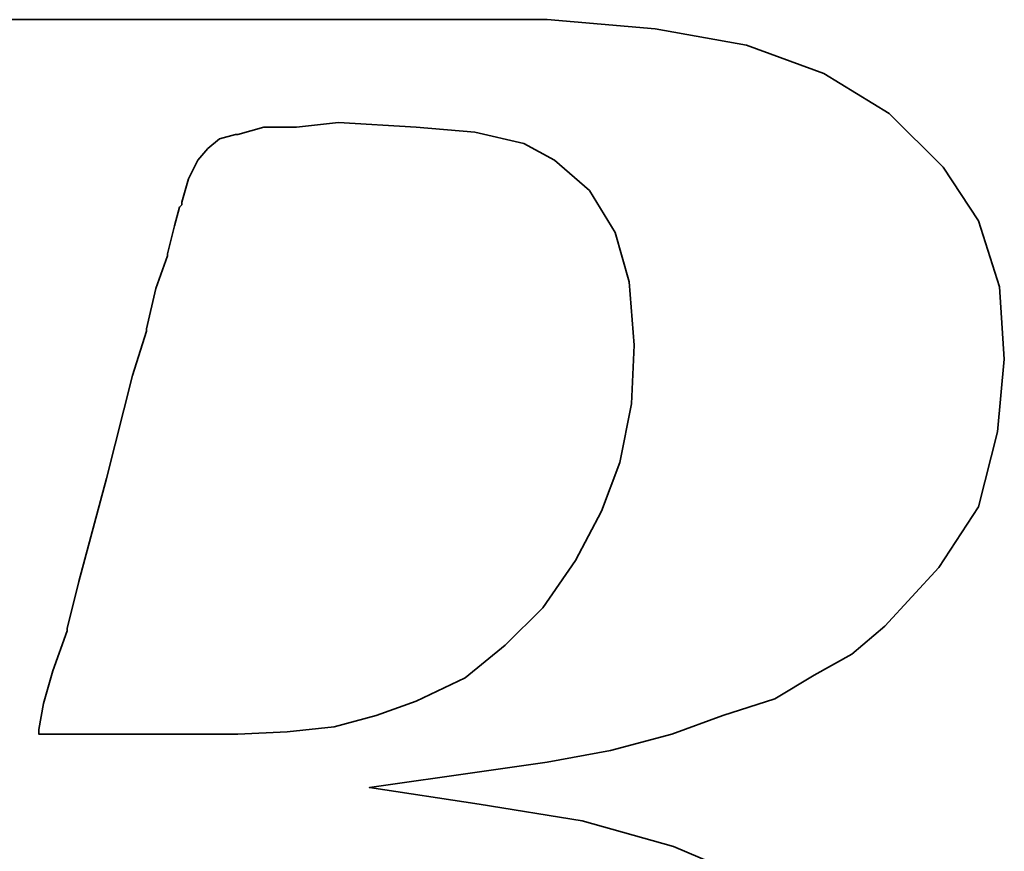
# Model space of a CAD drawing. Header units: millimetres. Extents: x -6 to 150, y -1 to 96.
# Tile 22 of 64: x 112.89 to 114.1, y 46.23 to 47.25. Entities that reach past the tile are written whole.
import ezdxf

# ---------------------------------------------------------------- set-up
doc = ezdxf.new("R2010")
doc.units = ezdxf.units.MM
doc.header["$LTSCALE"] = 0.1
doc.layers.add('layer 1', color=7, linetype='CONTINUOUS')

msp = doc.modelspace()

# ---------------------------------------------------------------- linework, layer by layer
at = {"layer": 'layer 1', "color": 1, "lineweight": 35}
for points, knots in [([(112.2439, 45.4656), (112.2439, 45.4656), (112.2211, 45.4137), (112.2211, 45.4137), (112.2211, 45.4137), (112.2211, 45.4137), (112.2181, 45.408), (112.2181, 45.408), (112.2181, 45.408), (112.2181, 45.408), (112.2181, 45.405), (112.2181, 45.405), (112.2181, 45.405), (112.2181, 45.405), (112.1839, 45.3708), (112.1839, 45.3708), (112.1839, 45.3708), (112.1839, 45.3708), (112.1809, 45.3708), (112.1809, 45.3708), (112.1809, 45.3708), (112.1809, 45.3708), (112.1779, 45.3678), (112.1779, 45.3678), (112.1779, 45.3678), (112.1779, 45.3678), (112.1317, 45.3447), (112.1317, 45.3447), (112.1317, 45.3447), (112.1317, 45.3447), (112.1263, 45.3447), (112.1263, 45.3447), (112.1263, 45.3447), (112.1263, 45.3447), (112.1233, 45.342), (112.1233, 45.342), (112.1233, 45.342), (112.1233, 45.342), (112.0711, 45.336), (112.0711, 45.336), (112.0711, 45.336), (112.0711, 45.336), (112.0687, 45.336), (112.0687, 45.336), (112.0687, 45.336), (112.0687, 45.336), (112.0627, 45.336), (112.0627, 45.336), (112.0627, 45.336), (112.0627, 45.336), (112.0453, 45.336), (112.0453, 45.336), (112.0453, 45.336), (112.0453, 45.336), (111.9991, 45.336), (111.9991, 45.336), (111.9991, 45.336), (111.9991, 45.336), (111.9535, 45.336), (111.9535, 45.336), (111.9535, 45.336), (111.9535, 45.336), (111.9475, 45.336), (111.9475, 45.336), (111.9475, 45.336), (111.9475, 45.336), (111.9475, 45.3333), (111.9475, 45.3333), (111.9475, 45.3333), (111.9475, 45.3333), (111.9445, 45.3303), (111.9445, 45.3303), (111.9445, 45.3303), (111.9445, 45.3303), (111.9331, 45.2874), (111.9331, 45.2874), (111.9331, 45.2874), (111.9331, 45.2874), (111.9247, 45.2469), (111.9247, 45.2469), (111.9247, 45.2469), (111.9247, 45.2469), (111.9301, 45.2469), (111.9301, 45.2469), (111.9301, 45.2469), (111.9301, 45.2469), (111.9535, 45.2469), (111.9535, 45.2469), (111.9535, 45.2469), (111.9535, 45.2469), (112.0165, 45.2469), (112.0165, 45.2469), (112.0165, 45.2469), (112.0165, 45.2469), (112.1032, 45.2469), (112.1032, 45.2469), (112.1032, 45.2469), (112.1032, 45.2469), (112.2007, 45.2469), (112.2007, 45.2469), (112.2007, 45.2469), (112.2007, 45.2469), (112.3159, 45.2469), (112.3159, 45.2469), (112.3159, 45.2469), (112.3159, 45.2469), (112.5523, 45.2469), (112.5523, 45.2469), (112.5523, 45.2469), (112.5523, 45.2469), (112.7941, 45.2469), (112.7941, 45.2469), (112.7941, 45.2469), (112.7941, 45.2469), (112.9093, 45.2469), (112.9093, 45.2469), (112.9093, 45.2469), (112.9093, 45.2469), (113.0071, 45.2469), (113.0071, 45.2469), (113.0071, 45.2469), (113.0071, 45.2469), (113.0935, 45.2469), (113.0935, 45.2469), (113.0935, 45.2469), (113.0935, 45.2469), (113.1565, 45.2469), (113.1565, 45.2469), (113.1565, 45.2469), (113.1565, 45.2469), (113.1799, 45.2469), (113.1799, 45.2469), (113.1799, 45.2469), (113.1799, 45.2469), (113.1973, 45.2469), (113.1973, 45.2469), (113.1973, 45.2469), (113.1973, 45.2469), (113.2087, 45.2469), (113.2087, 45.2469), (113.2087, 45.2469), (113.2087, 45.2469), (113.2141, 45.2469), (113.2141, 45.2469), (113.2141, 45.2469), (113.2141, 45.2469), (113.3239, 45.2526), (113.3239, 45.2526), (113.3239, 45.2526), (113.3239, 45.2526), (113.4301, 45.267), (113.4301, 45.267), (113.4301, 45.267), (113.4301, 45.267), (113.5339, 45.2928), (113.5339, 45.2928), (113.5339, 45.2928), (113.5339, 45.2928), (113.6317, 45.3246), (113.6317, 45.3246), (113.6317, 45.3246), (113.6317, 45.3246), (113.7211, 45.3708), (113.7211, 45.3708), (113.7211, 45.3708), (113.7211, 45.3708), (113.7985, 45.4137), (113.7985, 45.4137), (113.7985, 45.4137), (113.7985, 45.4137), (113.8561, 45.4599), (113.8561, 45.4599), (113.8561, 45.4599), (113.8561, 45.4599), (113.9023, 45.5088), (113.9023, 45.5088), (113.9023, 45.5088), (113.9023, 45.5088), (113.9485, 45.5754), (113.9485, 45.5754), (113.9485, 45.5754), (113.9485, 45.5754), (113.9857, 45.6528), (113.9857, 45.6528), (113.9857, 45.6528), (113.9857, 45.6528), (114.0031, 45.7308), (114.0031, 45.7308), (114.0031, 45.7308), (114.0031, 45.7308), (114.0115, 45.8112), (114.0115, 45.8112), (114.0115, 45.8112), (114.0115, 45.8112), (114.0031, 45.906), (114.0031, 45.906), (114.0031, 45.906), (114.0031, 45.906), (113.9743, 45.9954), (113.9743, 45.9954), (113.9743, 45.9954), (113.9743, 45.9954), (113.9311, 46.0644), (113.9311, 46.0644), (113.9311, 46.0644), (113.9311, 46.0644), (113.8705, 46.131), (113.8705, 46.131), (113.8705, 46.131), (113.8705, 46.131), (113.7931, 46.191), (113.7931, 46.191), (113.7931, 46.191), (113.7931, 46.191), (113.6977, 46.2315), (113.6977, 46.2315), (113.6977, 46.2315), (113.6977, 46.2315), (113.5855, 46.263), (113.5855, 46.263), (113.5855, 46.263), (113.5855, 46.263), (113.4589, 46.2834), (113.4589, 46.2834), (113.4589, 46.2834), (113.4589, 46.2834), (113.3239, 46.3038), (113.3239, 46.3038), (113.3239, 46.3038), (113.3239, 46.3038), (113.4619, 46.3236), (113.4619, 46.3236), (113.4619, 46.3236), (113.4619, 46.3236), (113.5423, 46.335), (113.5423, 46.335), (113.5423, 46.335), (113.5423, 46.335), (113.6203, 46.3494), (113.6203, 46.3494), (113.6203, 46.3494), (113.6203, 46.3494), (113.6953, 46.3695), (113.6953, 46.3695), (113.6953, 46.3695), (113.6953, 46.3695), (113.7583, 46.3926), (113.7583, 46.3926), (113.7583, 46.3926), (113.7583, 46.3926), (113.8219, 46.413), (113.8219, 46.413), (113.8219, 46.413), (113.8219, 46.413), (113.8705, 46.4418), (113.8705, 46.4418), (113.8705, 46.4418), (113.8705, 46.4418), (113.9167, 46.4676), (113.9167, 46.4676), (113.9167, 46.4676), (113.9167, 46.4676), (113.9572, 46.5024), (113.9572, 46.5024), (113.9572, 46.5024), (113.9572, 46.5024), (114.0235, 46.5744), (114.0235, 46.5744), (114.0235, 46.5744), (114.0235, 46.5744), (114.0721, 46.6488), (114.0721, 46.6488), (114.0721, 46.6488), (114.0721, 46.6488), (114.0955, 46.7412), (114.0955, 46.7412), (114.0955, 46.7412), (114.0955, 46.7412), (114.1039, 46.8303), (114.1039, 46.8303), (114.1039, 46.8303), (114.1039, 46.8303), (114.0979, 46.9194), (114.0979, 46.9194), (114.0979, 46.9194), (114.0979, 46.9194), (114.0721, 47.0004), (114.0721, 47.0004), (114.0721, 47.0004), (114.0721, 47.0004), (114.0289, 47.0664), (114.0289, 47.0664), (114.0289, 47.0664), (114.0289, 47.0664), (113.9626, 47.1324), (113.9626, 47.1324), (113.9626, 47.1324), (113.9626, 47.1324), (113.8822, 47.1816), (113.8822, 47.1816), (113.8822, 47.1816), (113.8822, 47.1816), (113.7871, 47.2164), (113.7871, 47.2164), (113.7871, 47.2164), (113.7871, 47.2164), (113.6749, 47.2362), (113.6749, 47.2362), (113.6749, 47.2362), (113.6749, 47.2362), (113.5423, 47.2476), (113.5423, 47.2476), (113.5423, 47.2476), (113.5423, 47.2476), (113.5309, 47.2476), (113.5309, 47.2476), (113.5309, 47.2476), (113.5309, 47.2476), (113.4907, 47.2476), (113.4907, 47.2476), (113.4907, 47.2476), (113.4907, 47.2476), (113.4331, 47.2476), (113.4331, 47.2476), (113.4331, 47.2476), (113.4331, 47.2476), (113.3581, 47.2476), (113.3581, 47.2476), (113.3581, 47.2476), (113.3581, 47.2476), (113.2663, 47.2476), (113.2663, 47.2476), (113.2663, 47.2476), (113.2663, 47.2476), (113.1685, 47.2476), (113.1685, 47.2476), (113.1685, 47.2476), (113.1685, 47.2476), (112.9492, 47.2476), (112.9492, 47.2476), (112.9492, 47.2476), (112.9492, 47.2476), (112.7305, 47.2476), (112.7305, 47.2476), (112.7305, 47.2476), (112.7305, 47.2476), (112.6327, 47.2476), (112.6327, 47.2476), (112.6327, 47.2476), (112.6327, 47.2476), (112.5409, 47.2476), (112.5409, 47.2476), (112.5409, 47.2476), (112.5409, 47.2476), (112.4659, 47.2476), (112.4659, 47.2476), (112.4659, 47.2476), (112.4659, 47.2476), (112.4056, 47.2476), (112.4056, 47.2476), (112.4056, 47.2476), (112.4056, 47.2476), (112.3735, 47.2476), (112.3735, 47.2476), (112.3735, 47.2476), (112.3735, 47.2476), (112.3735, 47.2449), (112.3735, 47.2449), (112.3735, 47.2449), (112.3735, 47.2449), (112.3705, 47.2422), (112.3705, 47.2422), (112.3705, 47.2422), (112.3705, 47.2422), (112.3591, 47.196), (112.3591, 47.196), (112.3591, 47.196), (112.3591, 47.196), (112.3507, 47.1588), (112.3507, 47.1588), (112.3507, 47.1588), (112.3507, 47.1588), (112.4137, 47.1588), (112.4137, 47.1588), (112.4137, 47.1588), (112.4137, 47.1588), (112.4713, 47.1588), (112.4713, 47.1588), (112.4713, 47.1588), (112.4713, 47.1588), (112.489, 47.1588), (112.489, 47.1588), (112.489, 47.1588), (112.489, 47.1588), (112.4944, 47.1588), (112.4944, 47.1588), (112.4944, 47.1588), (112.4944, 47.1588), (112.5349, 47.1588), (112.5349, 47.1588), (112.5349, 47.1588), (112.5349, 47.1588), (112.5379, 47.1588), (112.5379, 47.1588), (112.5379, 47.1588), (112.5379, 47.1588), (112.5409, 47.1555), (112.5409, 47.1555), (112.5409, 47.1555), (112.5409, 47.1555), (112.5667, 47.1498), (112.5667, 47.1498), (112.5667, 47.1498), (112.5667, 47.1498), (112.5955, 47.1444), (112.5955, 47.1444), (112.5955, 47.1444), (112.5955, 47.1444), (112.5979, 47.1444), (112.5979, 47.1444), (112.5979, 47.1444), (112.5979, 47.1444), (112.6153, 47.1384), (112.6153, 47.1384), (112.6153, 47.1384), (112.6153, 47.1384), (112.6213, 47.1384), (112.6213, 47.1384), (112.6213, 47.1384), (112.6213, 47.1384), (112.6243, 47.1324), (112.6243, 47.1324), (112.6243, 47.1324), (112.6243, 47.1324), (112.6441, 47.1093), (112.6441, 47.1093), (112.6441, 47.1093), (112.6441, 47.1093), (112.6471, 47.1066), (112.6471, 47.1066), (112.6471, 47.1066), (112.6471, 47.1066), (112.6471, 47.1036), (112.6471, 47.1036), (112.6471, 47.1036), (112.6471, 47.1036), (112.6585, 47.0694), (112.6585, 47.0694), (112.6585, 47.0694), (112.6585, 47.0694), (112.6615, 47.0634), (112.6615, 47.0634), (112.6615, 47.0634), (112.6615, 47.0634), (112.6585, 47.058), (112.6585, 47.058), (112.6585, 47.058), (112.6585, 47.058), (112.6501, 47.0088), (112.6501, 47.0088), (112.6501, 47.0088), (112.6501, 47.0088), (112.6501, 46.9914), (112.6501, 46.9914), (112.6501, 46.9914), (112.6501, 46.9914), (112.6501, 46.9884), (112.6501, 46.9884), (112.6501, 46.9884), (112.6501, 46.9884), (112.6471, 46.986), (112.6471, 46.986), (112.6471, 46.986), (112.6471, 46.986), (112.6414, 46.9686), (112.6414, 46.9686), (112.6414, 46.9686), (112.6414, 46.9686), (112.6327, 46.9428), (112.6327, 46.9428), (112.6327, 46.9428), (112.6327, 46.9428), (112.6243, 46.908), (112.6243, 46.908), (112.6243, 46.908), (112.6243, 46.908), (112.6123, 46.8678), (112.6123, 46.8678), (112.6123, 46.8678), (112.6123, 46.8678), (112.5865, 46.7697), (112.5865, 46.7697), (112.5865, 46.7697), (112.5865, 46.7697), (112.5553, 46.6488), (112.5553, 46.6488), (112.5553, 46.6488), (112.5553, 46.6488), (112.5205, 46.5192), (112.5205, 46.5192), (112.5205, 46.5192), (112.5205, 46.5192), (112.4455, 46.2399), (112.4455, 46.2399), (112.4455, 46.2399), (112.4455, 46.2399), (112.3705, 45.9582), (112.3705, 45.9582), (112.3705, 45.9582), (112.3705, 45.9582), (112.3363, 45.8256), (112.3363, 45.8256), (112.3363, 45.8256), (112.3363, 45.8256), (112.3045, 45.7104), (112.3045, 45.7104), (112.3045, 45.7104), (112.3045, 45.7104), (112.2787, 45.6123), (112.2787, 45.6123), (112.2787, 45.6123), (112.2787, 45.6123), (112.27, 45.5721), (112.27, 45.5721), (112.27, 45.5721), (112.27, 45.5721), (112.2613, 45.5349), (112.2613, 45.5349), (112.2613, 45.5349), (112.2613, 45.5349), (112.2613, 45.5322), (112.2613, 45.5322), (112.2613, 45.5322), (112.2613, 45.5322), (112.2529, 45.5088), (112.2529, 45.5088), (112.2529, 45.5088), (112.2529, 45.5088), (112.2469, 45.4857), (112.2469, 45.4857), (112.2469, 45.4857), (112.2469, 45.4857), (112.2469, 45.477), (112.2469, 45.477), (112.2469, 45.477), (112.2469, 45.477), (112.2469, 45.4716), (112.2469, 45.4716), (112.2469, 45.4716), (112.2469, 45.4716), (112.2469, 45.4686), (112.2469, 45.4686), (112.2469, 45.4686), (112.2469, 45.4686), (112.2439, 45.4656), (112.2439, 45.4656)], [0, 0, 0, 0, 0.007194, 0.007194, 0.007194, 0.007194, 0.014388, 0.014388, 0.014388, 0.014388, 0.021583, 0.021583, 0.021583, 0.021583, 0.028777, 0.028777, 0.028777, 0.028777, 0.035971, 0.035971, 0.035971, 0.035971, 0.043165, 0.043165, 0.043165, 0.043165, 0.05036, 0.05036, 0.05036, 0.05036, 0.057554, 0.057554, 0.057554, 0.057554, 0.064748, 0.064748, 0.064748, 0.064748, 0.071942, 0.071942, 0.071942, 0.071942, 0.079137, 0.079137, 0.079137, 0.079137, 0.086331, 0.086331, 0.086331, 0.086331, 0.093525, 0.093525, 0.093525, 0.093525, 0.100719, 0.100719, 0.100719, 0.100719, 0.107914, 0.107914, 0.107914, 0.107914, 0.115108, 0.115108, 0.115108, 0.115108, 0.122302, 0.122302, 0.122302, 0.122302, 0.129496, 0.129496, 0.129496, 0.129496, 0.136691, 0.136691, 0.136691, 0.136691, 0.143885, 0.143885, 0.143885, 0.143885, 0.151079, 0.151079, 0.151079, 0.151079, 0.158273, 0.158273, 0.158273, 0.158273, 0.165468, 0.165468, 0.165468, 0.165468, 0.172662, 0.172662, 0.172662, 0.172662, 0.179856, 0.179856, 0.179856, 0.179856, 0.18705, 0.18705, 0.18705, 0.18705, 0.194245, 0.194245, 0.194245, 0.194245, 0.201439, 0.201439, 0.201439, 0.201439, 0.208633, 0.208633, 0.208633, 0.208633, 0.215827, 0.215827, 0.215827, 0.215827, 0.223022, 0.223022, 0.223022, 0.223022, 0.230216, 0.230216, 0.230216, 0.230216, 0.23741, 0.23741, 0.23741, 0.23741, 0.244604, 0.244604, 0.244604, 0.244604, 0.251799, 0.251799, 0.251799, 0.251799, 0.258993, 0.258993, 0.258993, 0.258993, 0.266187, 0.266187, 0.266187, 0.266187, 0.273381, 0.273381, 0.273381, 0.273381, 0.280576, 0.280576, 0.280576, 0.280576, 0.28777, 0.28777, 0.28777, 0.28777, 0.294964, 0.294964, 0.294964, 0.294964, 0.302158, 0.302158, 0.302158, 0.302158, 0.309353, 0.309353, 0.309353, 0.309353, 0.316547, 0.316547, 0.316547, 0.316547, 0.323741, 0.323741, 0.323741, 0.323741, 0.330935, 0.330935, 0.330935, 0.330935, 0.338129, 0.338129, 0.338129, 0.33813, 0.345324, 0.345324, 0.345324, 0.345324, 0.352518, 0.352518, 0.352518, 0.352518, 0.359712, 0.359712, 0.359712, 0.359712, 0.366906, 0.366906, 0.366906, 0.366906, 0.374101, 0.374101, 0.374101, 0.374101, 0.381295, 0.381295, 0.381295, 0.381295, 0.388489, 0.388489, 0.388489, 0.388489, 0.395683, 0.395683, 0.395683, 0.395683, 0.402878, 0.402878, 0.402878, 0.402878, 0.410072, 0.410072, 0.410072, 0.410072, 0.417266, 0.417266, 0.417266, 0.417266, 0.42446, 0.42446, 0.42446, 0.42446, 0.431655, 0.431655, 0.431655, 0.431655, 0.438849, 0.438849, 0.438849, 0.438849, 0.446043, 0.446043, 0.446043, 0.446043, 0.453237, 0.453237, 0.453237, 0.453237, 0.460432, 0.460432, 0.460432, 0.460432, 0.467626, 0.467626, 0.467626, 0.467626, 0.47482, 0.47482, 0.47482, 0.47482, 0.482014, 0.482014, 0.482014, 0.482014, 0.489209, 0.489209, 0.489209, 0.489209, 0.496403, 0.496403, 0.496403, 0.496403, 0.503597, 0.503597, 0.503597, 0.503597, 0.510791, 0.510791, 0.510791, 0.510791, 0.517986, 0.517986, 0.517986, 0.517986, 0.52518, 0.52518, 0.52518, 0.52518, 0.532374, 0.532374, 0.532374, 0.532374, 0.539568, 0.539568, 0.539568, 0.539568, 0.546763, 0.546763, 0.546763, 0.546763, 0.553957, 0.553957, 0.553957, 0.553957, 0.561151, 0.561151, 0.561151, 0.561151, 0.568345, 0.568345, 0.568345, 0.568345, 0.57554, 0.57554, 0.57554, 0.57554, 0.582734, 0.582734, 0.582734, 0.582734, 0.589928, 0.589928, 0.589928, 0.589928, 0.597122, 0.597122, 0.597122, 0.597122, 0.604317, 0.604317, 0.604317, 0.604317, 0.611511, 0.611511, 0.611511, 0.611511, 0.618705, 0.618705, 0.618705, 0.618705, 0.625899, 0.625899, 0.625899, 0.625899, 0.633094, 0.633094, 0.633094, 0.633094, 0.640288, 0.640288, 0.640288, 0.640288, 0.647482, 0.647482, 0.647482, 0.647482, 0.654676, 0.654676, 0.654676, 0.654676, 0.661871, 0.661871, 0.661871, 0.661871, 0.669065, 0.669065, 0.669065, 0.669065, 0.676259, 0.676259, 0.676259, 0.676259, 0.683453, 0.683453, 0.683453, 0.683453, 0.690647, 0.690647, 0.690647, 0.690647, 0.697842, 0.697842, 0.697842, 0.697842, 0.705036, 0.705036, 0.705036, 0.705036, 0.71223, 0.71223, 0.71223, 0.71223, 0.719424, 0.719424, 0.719424, 0.719424, 0.726619, 0.726619, 0.726619, 0.726619, 0.733813, 0.733813, 0.733813, 0.733813, 0.741007, 0.741007, 0.741007, 0.741007, 0.748201, 0.748201, 0.748201, 0.748201, 0.755396, 0.755396, 0.755396, 0.755396, 0.76259, 0.76259, 0.76259, 0.76259, 0.769784, 0.769784, 0.769784, 0.769784, 0.776978, 0.776978, 0.776978, 0.776978, 0.784173, 0.784173, 0.784173, 0.784173, 0.791367, 0.791367, 0.791367, 0.791367, 0.798561, 0.798561, 0.798561, 0.798561, 0.805755, 0.805755, 0.805755, 0.805755, 0.81295, 0.81295, 0.81295, 0.81295, 0.820144, 0.820144, 0.820144, 0.820144, 0.827338, 0.827338, 0.827338, 0.827338, 0.834532, 0.834532, 0.834532, 0.834532, 0.841727, 0.841727, 0.841727, 0.841727, 0.848921, 0.848921, 0.848921, 0.848921, 0.856115, 0.856115, 0.856115, 0.856115, 0.863309, 0.863309, 0.863309, 0.863309, 0.870504, 0.870504, 0.870504, 0.870504, 0.877698, 0.877698, 0.877698, 0.877698, 0.884892, 0.884892, 0.884892, 0.884892, 0.892086, 0.892086, 0.892086, 0.892086, 0.899281, 0.899281, 0.899281, 0.899281, 0.906475, 0.906475, 0.906475, 0.906475, 0.913669, 0.913669, 0.913669, 0.913669, 0.920863, 0.920863, 0.920863, 0.920863, 0.928058, 0.928058, 0.928058, 0.928058, 0.935252, 0.935252, 0.935252, 0.935252, 0.942446, 0.942446, 0.942446, 0.942446, 0.94964, 0.94964, 0.94964, 0.94964, 0.956835, 0.956835, 0.956835, 0.956835, 0.964029, 0.964029, 0.964029, 0.964029, 0.971223, 0.971223, 0.971223, 0.971223, 0.978417, 0.978417, 0.978417, 0.978417, 0.985612, 0.985612, 0.985612, 0.985612, 0.992806, 0.992806, 0.992806, 0.992806, 1, 1, 1, 1]), ([(113.1019, 47.052), (113.1019, 47.052), (113.0935, 47.0232), (113.0935, 47.0232), (113.0935, 47.0232), (113.0935, 47.0232), (113.0935, 47.0202), (113.0935, 47.0202), (113.0935, 47.0202), (113.0935, 47.0202), (113.0905, 47.0172), (113.0905, 47.0172), (113.0905, 47.0172), (113.0905, 47.0172), (113.0845, 46.9944), (113.0845, 46.9944), (113.0845, 46.9944), (113.0845, 46.9944), (113.0761, 46.9599), (113.0761, 46.9599), (113.0761, 46.9599), (113.0761, 46.9599), (113.0761, 46.9572), (113.0761, 46.9572), (113.0761, 46.9572), (113.0761, 46.9572), (113.0617, 46.917), (113.0617, 46.917), (113.0617, 46.917), (113.0617, 46.917), (113.05, 46.8678), (113.05, 46.8678), (113.05, 46.8678), (113.05, 46.8678), (113.05, 46.8648), (113.05, 46.8648), (113.05, 46.8648), (113.05, 46.8648), (113.0329, 46.8102), (113.0329, 46.8102), (113.0329, 46.8102), (113.0329, 46.8102), (113.0011, 46.6836), (113.0011, 46.6836), (113.0011, 46.6836), (113.0011, 46.6836), (112.9669, 46.557), (112.9669, 46.557), (112.9669, 46.557), (112.9669, 46.557), (112.9525, 46.4994), (112.9525, 46.4994), (112.9525, 46.4994), (112.9525, 46.4994), (112.9525, 46.4964), (112.9525, 46.4964), (112.9525, 46.4964), (112.9525, 46.4964), (112.9351, 46.4472), (112.9351, 46.4472), (112.9351, 46.4472), (112.9351, 46.4472), (112.9237, 46.407), (112.9237, 46.407), (112.9237, 46.407), (112.9237, 46.407), (112.9177, 46.3752), (112.9177, 46.3752), (112.9177, 46.3752), (112.9177, 46.3752), (112.9177, 46.3695), (112.9177, 46.3695), (112.9177, 46.3695), (112.9177, 46.3695), (112.9321, 46.3695), (112.9321, 46.3695), (112.9321, 46.3695), (112.9321, 46.3695), (112.9783, 46.3695), (112.9783, 46.3695), (112.9783, 46.3695), (112.9783, 46.3695), (113.0299, 46.3695), (113.0299, 46.3695), (113.0299, 46.3695), (113.0299, 46.3695), (113.0821, 46.3695), (113.0821, 46.3695), (113.0821, 46.3695), (113.0821, 46.3695), (113.1223, 46.3695), (113.1223, 46.3695), (113.1223, 46.3695), (113.1223, 46.3695), (113.1511, 46.3695), (113.1511, 46.3695), (113.1511, 46.3695), (113.1511, 46.3695), (113.1625, 46.3695), (113.1625, 46.3695), (113.1625, 46.3695), (113.1625, 46.3695), (113.2231, 46.3725), (113.2231, 46.3725), (113.2231, 46.3725), (113.2231, 46.3725), (113.2807, 46.3785), (113.2807, 46.3785), (113.2807, 46.3785), (113.2807, 46.3785), (113.3323, 46.3926), (113.3323, 46.3926), (113.3323, 46.3926), (113.3323, 46.3926), (113.3815, 46.41), (113.3815, 46.41), (113.3815, 46.41), (113.3815, 46.41), (113.4415, 46.4388), (113.4415, 46.4388), (113.4415, 46.4388), (113.4415, 46.4388), (113.4907, 46.479), (113.4907, 46.479), (113.4907, 46.479), (113.4907, 46.479), (113.5369, 46.5249), (113.5369, 46.5249), (113.5369, 46.5249), (113.5369, 46.5249), (113.5771, 46.5828), (113.5771, 46.5828), (113.5771, 46.5828), (113.5771, 46.5828), (113.6089, 46.6434), (113.6089, 46.6434), (113.6089, 46.6434), (113.6089, 46.6434), (113.6317, 46.7034), (113.6317, 46.7034), (113.6317, 46.7034), (113.6317, 46.7034), (113.6461, 46.7754), (113.6461, 46.7754), (113.6461, 46.7754), (113.6461, 46.7754), (113.6491, 46.8474), (113.6491, 46.8474), (113.6491, 46.8474), (113.6491, 46.8474), (113.6431, 46.9254), (113.6431, 46.9254), (113.6431, 46.9254), (113.6431, 46.9254), (113.6257, 46.986), (113.6257, 46.986), (113.6257, 46.986), (113.6257, 46.986), (113.5945, 47.0376), (113.5945, 47.0376), (113.5945, 47.0376), (113.5945, 47.0376), (113.5513, 47.0751), (113.5513, 47.0751), (113.5513, 47.0751), (113.5513, 47.0751), (113.5135, 47.0952), (113.5135, 47.0952), (113.5135, 47.0952), (113.5135, 47.0952), (113.4535, 47.1093), (113.4535, 47.1093), (113.4535, 47.1093), (113.4535, 47.1093), (113.3815, 47.1156), (113.3815, 47.1156), (113.3815, 47.1156), (113.3815, 47.1156), (113.2861, 47.121), (113.2861, 47.121), (113.2861, 47.121), (113.2861, 47.121), (113.2345, 47.1156), (113.2345, 47.1156), (113.2345, 47.1156), (113.2345, 47.1156), (113.2318, 47.1156), (113.2318, 47.1156), (113.2318, 47.1156), (113.2318, 47.1156), (113.1943, 47.1156), (113.1943, 47.1156), (113.1943, 47.1156), (113.1943, 47.1156), (113.1625, 47.1066), (113.1625, 47.1066), (113.1625, 47.1066), (113.1625, 47.1066), (113.1595, 47.1066), (113.1595, 47.1066), (113.1595, 47.1066), (113.1595, 47.1066), (113.1397, 47.1012), (113.1397, 47.1012), (113.1397, 47.1012), (113.1397, 47.1012), (113.1253, 47.0892), (113.1253, 47.0892), (113.1253, 47.0892), (113.1253, 47.0892), (113.1133, 47.0751), (113.1133, 47.0751), (113.1133, 47.0751), (113.1133, 47.0751), (113.1019, 47.052), (113.1019, 47.052)], [0, 0, 0, 0, 0.018519, 0.018519, 0.018519, 0.018519, 0.037037, 0.037037, 0.037037, 0.037037, 0.055556, 0.055556, 0.055556, 0.055556, 0.074074, 0.074074, 0.074074, 0.074074, 0.092593, 0.092593, 0.092593, 0.092593, 0.111111, 0.111111, 0.111111, 0.111111, 0.12963, 0.12963, 0.12963, 0.12963, 0.148148, 0.148148, 0.148148, 0.148148, 0.166667, 0.166667, 0.166667, 0.166667, 0.185185, 0.185185, 0.185185, 0.185185, 0.203704, 0.203704, 0.203704, 0.203704, 0.222222, 0.222222, 0.222222, 0.222222, 0.240741, 0.240741, 0.240741, 0.240741, 0.259259, 0.259259, 0.259259, 0.259259, 0.277778, 0.277778, 0.277778, 0.277778, 0.296296, 0.296296, 0.296296, 0.296296, 0.314815, 0.314815, 0.314815, 0.314815, 0.333333, 0.333333, 0.333333, 0.333333, 0.351852, 0.351852, 0.351852, 0.351852, 0.37037, 0.37037, 0.37037, 0.37037, 0.388889, 0.388889, 0.388889, 0.388889, 0.407407, 0.407407, 0.407407, 0.407407, 0.425926, 0.425926, 0.425926, 0.425926, 0.444444, 0.444444, 0.444444, 0.444444, 0.462963, 0.462963, 0.462963, 0.462963, 0.481481, 0.481481, 0.481481, 0.481481, 0.5, 0.5, 0.5, 0.5, 0.518519, 0.518519, 0.518519, 0.518519, 0.537037, 0.537037, 0.537037, 0.537037, 0.555556, 0.555556, 0.555556, 0.555556, 0.574074, 0.574074, 0.574074, 0.574074, 0.592593, 0.592593, 0.592593, 0.592593, 0.611111, 0.611111, 0.611111, 0.611111, 0.62963, 0.62963, 0.62963, 0.62963, 0.648148, 0.648148, 0.648148, 0.648148, 0.666667, 0.666667, 0.666667, 0.666667, 0.685185, 0.685185, 0.685185, 0.685185, 0.703704, 0.703704, 0.703704, 0.703704, 0.722222, 0.722222, 0.722222, 0.722222, 0.740741, 0.740741, 0.740741, 0.740741, 0.759259, 0.759259, 0.759259, 0.759259, 0.777778, 0.777778, 0.777778, 0.777778, 0.796296, 0.796296, 0.796296, 0.796296, 0.814815, 0.814815, 0.814815, 0.814815, 0.833333, 0.833333, 0.833333, 0.833333, 0.851852, 0.851852, 0.851852, 0.851852, 0.87037, 0.87037, 0.87037, 0.87037, 0.888889, 0.888889, 0.888889, 0.888889, 0.907407, 0.907407, 0.907407, 0.907407, 0.925926, 0.925926, 0.925926, 0.925926, 0.944444, 0.944444, 0.944444, 0.944444, 0.962963, 0.962963, 0.962963, 0.962963, 0.981481, 0.981481, 0.981481, 0.981481, 1, 1, 1, 1])]:
    msp.add_open_spline(points, degree=3, knots=knots, dxfattribs=at)

doc.saveas('drawing.dxf')
